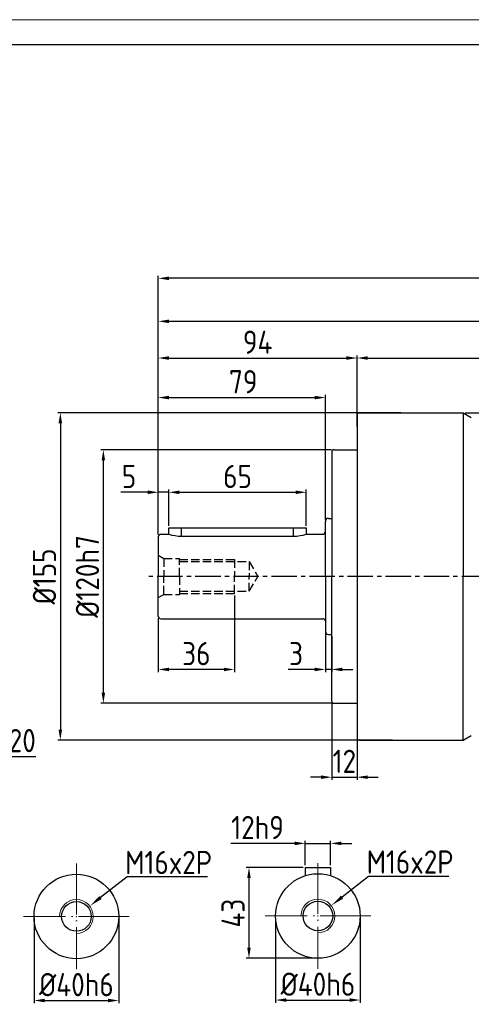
# Model space of a CAD drawing. Header units: millimetres. Extents: x 7053 to 8260, y -521 to 182.
# Tile 8 of 14: x 7320 to 7534, y -285 to 182. Entities that reach past the tile are written whole.
import ezdxf

# ---------------------------------------------------------------- set-up
doc = ezdxf.new("R2010")
doc.units = ezdxf.units.MM
for name, pattern in [('ACAD_ISO04W100', [30, 24, -3, 0, -3]), ('JIS_02_4.0', [5.5, 4, -1.5]), ('点画线', [18, 12, -2, 2, -2])]:
    doc.linetypes.add(name, pattern=pattern)
for name, color, linetype, lineweight in [('6文字层', 3, 'Continuous', 35), ('中心线', 7, 'ACAD_ISO04W100', 0), ('中心线01', 7, 'JIS_02_4.0', 0), ('图框_外框线', 7, 'Continuous', 18), ('粗实线', 7, 'Continuous', 40), ('细实线', 7, 'Continuous', 18)]:
    doc.layers.add(name, color=color, linetype=linetype, lineweight=lineweight)
doc.layers.add('7中心线层', color=7, linetype='点画线')
doc.styles.add('工程字', font='gbenor.shx', dxfattribs={"bigfont": 'gbcbig.shx'})
doc.dimstyles.new('DIMSTYLE_17', dxfattribs={"dimtxt": 8, "dimasz": 12, "dimexe": 0.18, "dimexo": 1, "dimgap": 1, "dimtad": 1, "dimtih": 1, "dimtoh": 1, "dimdec": 3, "dimdsep": 46, "dimtxsty": 'Standard', "dimblk": '_FILLED', "dimblk1": '_FILLED', "dimblk2": '_FILLED', "dimcen": 0.09, "dimadec": 0, "dimazin": 0, "dimtol": 1, "dimtp": 0.1, "dimtm": 0.1, "dimtfac": 0.7, "dimtdec": 3, "dimtofl": 0, "dimtmove": 0, "dimatfit": 3, "dimldrblk": '_FILLED', "dimfxl": 1, "dimtolj": 1, "dimarcsym": 0})
doc.dimstyles.new('ISO-25', dxfattribs={"dimtxt": 11, "dimasz": 5, "dimexe": 1.25, "dimexo": 1, "dimgap": 2, "dimtad": 1, "dimtxsty": '工程字', "dimcen": 2, "dimadec": 0, "dimazin": 0, "dimtfac": 1, "dimtmove": 0, "dimatfit": 3, "dimfxl": 1, "dimarcsym": 0})

# ---------------------------------------------------------------- blocks, each defined once
blk = doc.blocks.new('*D79')
at = {"layer": '6文字层', "color": 0, "lineweight": -2}
for p, q in [((7479.66, -11.08), (7479.66, 22.58)), ((7484.66, 21.33), (7680.16, 21.33)), ((7685.16, -81.08), (7685.16, 22.58))]:
    blk.add_line(p, q, dxfattribs=at)
at = {"layer": '6文字层', "color": 0}
for points in [[(7484.66, 22.16), (7484.66, 20.49), (7479.66, 21.33)], [(7680.16, 20.49), (7680.16, 22.16), (7685.16, 21.33)]]:
    blk.add_solid(points, dxfattribs=at)
at = {"layer": 'Defpoints', "color": 0}
for p in [(7685.16, 21.33), (7479.66, -12.08), (7685.16, -82.08)]:
    blk.add_point(p, dxfattribs=at)
at = {"layer": '6文字层', "color": 0, "insert": (7582.41, 29.51), "char_height": 11, "attachment_point": 5, "style": '工程字'}
blk.add_mtext('205,5', dxfattribs=at)
blk = doc.blocks.new('*D80')
at = {"layer": '6文字层', "color": 0, "lineweight": -2}
for p, q in [((7385.66, -62.28), (7385.66, 39.94)), ((7737.66, 38.69), (7390.66, 38.69)), ((7742.66, -141.58), (7742.66, 39.94))]:
    blk.add_line(p, q, dxfattribs=at)
at = {"layer": '6文字层', "color": 0}
for points in [[(7390.66, 39.52), (7390.66, 37.86), (7385.66, 38.69)], [(7737.66, 37.86), (7737.66, 39.52), (7742.66, 38.69)]]:
    blk.add_solid(points, dxfattribs=at)
at = {"layer": 'Defpoints', "color": 0}
for p in [(7385.66, 38.69), (7385.66, -63.28), (7742.66, -142.58)]:
    blk.add_point(p, dxfattribs=at)
at = {"layer": '6文字层', "color": 0, "insert": (7564.16, 46.19), "char_height": 11, "attachment_point": 5, "style": '工程字'}
blk.add_mtext('357', dxfattribs=at)
blk = doc.blocks.new('*D82')
at = {"layer": '6文字层', "color": 0, "lineweight": -2}
for p, q in [((7450.15, -208.45), (7420.03, -208.45)), ((7455.15, -218.83), (7455.15, -207.2)), ((7455.15, -208.45), (7467.15, -208.45)), ((7467.15, -218.83), (7467.15, -207.2)), ((7472.15, -208.45), (7477.15, -208.45))]:
    blk.add_line(p, q, dxfattribs=at)
at = {"layer": '6文字层', "color": 0}
for points in [[(7450.15, -209.29), (7450.15, -207.62), (7455.15, -208.45)], [(7472.15, -207.62), (7472.15, -209.29), (7467.15, -208.45)]]:
    blk.add_solid(points, dxfattribs=at)
at = {"layer": 'Defpoints', "color": 0}
for p in [(7467.15, -208.45), (7455.15, -219.83), (7467.15, -219.83)]:
    blk.add_point(p, dxfattribs=at)
at = {"layer": '6文字层', "color": 0, "insert": (7432.59, -200.95), "char_height": 11, "attachment_point": 5, "style": '工程字'}
blk.add_mtext('12h9', dxfattribs=at)
blk = doc.blocks.new('*D83')
at = {"layer": '6文字层', "color": 0, "lineweight": -2}
for p, q in [((7454.15, -219.83), (7427.29, -219.83)), ((7428.54, -224.83), (7428.54, -257.83)), ((7460.15, -262.83), (7427.29, -262.83))]:
    blk.add_line(p, q, dxfattribs=at)
at = {"layer": '6文字层', "color": 0}
for points in [[(7429.38, -224.83), (7427.71, -224.83), (7428.54, -219.83)], [(7427.71, -257.83), (7429.38, -257.83), (7428.54, -262.83)]]:
    blk.add_solid(points, dxfattribs=at)
at = {"layer": 'Defpoints', "color": 0}
for p in [(7455.15, -219.83), (7428.54, -262.83), (7461.15, -262.83)]:
    blk.add_point(p, dxfattribs=at)
at = {"layer": '6文字层', "color": 0, "insert": (7421.04, -241.47), "char_height": 11, "attachment_point": 5, "rotation": 90, "style": '工程字'}
blk.add_mtext('43', dxfattribs=at)
blk = doc.blocks.new('*D84')
at = {"layer": '6文字层', "color": 0, "lineweight": -2}
for p, q in [((7441.15, -243.83), (7441.15, -283.87)), ((7481.15, -243.83), (7481.15, -283.87)), ((7446.15, -282.62), (7476.15, -282.62))]:
    blk.add_line(p, q, dxfattribs=at)
at = {"layer": '6文字层', "color": 0}
for points in [[(7446.15, -281.79), (7446.15, -283.45), (7441.15, -282.62)], [(7476.15, -283.45), (7476.15, -281.79), (7481.15, -282.62)]]:
    blk.add_solid(points, dxfattribs=at)
at = {"layer": 'Defpoints', "color": 0}
for p in [(7441.15, -242.83), (7481.15, -242.83), (7481.15, -282.62)]:
    blk.add_point(p, dxfattribs=at)
at = {"layer": '6文字层', "color": 0, "insert": (7461.15, -275.12), "char_height": 11, "attachment_point": 5, "style": '工程字'}
blk.add_mtext('%%C40h6', dxfattribs=at)
blk = doc.blocks.new('_FILLED')
at = {"color": 0, "linetype": 'ByBlock'}
blk.add_solid([(0, 0), (-1, 0.133), (-1, -0.133)], dxfattribs=at)
blk = doc.blocks.new('*D85')
at = {"layer": '6文字层', "color": 0, "linetype": 'Continuous', "lineweight": -2}
for p, q in [((7485.12, -224.08), (7472.57, -233.9)), ((7523.09, -224.08), (7485.12, -224.08)), ((7461.06, -242.83), (7461.24, -242.83)), ((7461.15, -242.92), (7461.15, -242.74))]:
    blk.add_line(p, q, dxfattribs=at)
at = {"layer": 'Defpoints', "color": 0}
for p in [(7467.45, -237.9), (7454.84, -247.76)]:
    blk.add_point(p, dxfattribs=at)
at = {"layer": '6文字层', "color": 0, "lineweight": -2, "xscale": 6.5, "yscale": 6.5, "zscale": 6.5, "rotation": 218.0258857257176}
blk.add_blockref('_FILLED', (7467.45, -237.9), dxfattribs=at)
at = {"layer": '6文字层', "color": 0, "insert": (7504.75, -217.28), "char_height": 9, "attachment_point": 5, "style": '工程字'}
blk.add_mtext('\\A1;{\\H1.222222x;M16x2P}', dxfattribs=at)
blk = doc.blocks.new('*D86')
at = {"layer": '6文字层', "color": 0, "lineweight": -2}
for p, q in [((7326.94, -244.05), (7326.94, -284.08)), ((7366.94, -244.05), (7366.94, -284.08)), ((7331.94, -282.83), (7361.94, -282.83))]:
    blk.add_line(p, q, dxfattribs=at)
at = {"layer": '6文字层', "color": 0}
for points in [[(7331.94, -282), (7331.94, -283.67), (7326.94, -282.83)], [(7361.94, -283.67), (7361.94, -282), (7366.94, -282.83)]]:
    blk.add_solid(points, dxfattribs=at)
at = {"layer": 'Defpoints', "color": 0}
for p in [(7326.94, -243.05), (7366.94, -243.05), (7366.94, -282.83)]:
    blk.add_point(p, dxfattribs=at)
at = {"layer": '6文字层', "color": 0, "insert": (7346.94, -275.33), "char_height": 11, "attachment_point": 5, "style": '工程字'}
blk.add_mtext('%%C40h6', dxfattribs=at)
blk = doc.blocks.new('*D87')
at = {"layer": '6文字层', "color": 0, "linetype": 'Continuous', "lineweight": -2}
for p, q in [((7370.92, -224.3), (7358.36, -234.11)), ((7408.88, -224.3), (7370.92, -224.3)), ((7346.85, -243.05), (7347.03, -243.05)), ((7346.94, -243.14), (7346.94, -242.96))]:
    blk.add_line(p, q, dxfattribs=at)
at = {"layer": 'Defpoints', "color": 0}
for p in [(7353.24, -238.12), (7340.64, -247.98)]:
    blk.add_point(p, dxfattribs=at)
at = {"layer": '6文字层', "color": 0, "lineweight": -2, "xscale": 6.5, "yscale": 6.5, "zscale": 6.5, "rotation": 218.0258857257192}
blk.add_blockref('_FILLED', (7353.24, -238.12), dxfattribs=at)
at = {"layer": '6文字层', "color": 0, "insert": (7390.55, -217.5), "char_height": 9, "attachment_point": 5, "style": '工程字'}
blk.add_mtext('\\A1;{\\H1.222222x;M16x2P}', dxfattribs=at)
blk = doc.blocks.new('*D91')
at = {"layer": '6文字层', "color": 0, "lineweight": -2}
for p, q in [((7260.88, -134.35), (7260.88, -168.54)), ((7268.88, -134.35), (7268.88, -168.54)), ((7255.88, -167.29), (7250.88, -167.29)), ((7260.88, -167.29), (7268.88, -167.29)), ((7273.88, -167.29), (7327.81, -167.29))]:
    blk.add_line(p, q, dxfattribs=at)
at = {"layer": '6文字层', "color": 0}
for points in [[(7255.88, -168.12), (7255.88, -166.46), (7260.88, -167.29)], [(7273.88, -166.46), (7273.88, -168.12), (7268.88, -167.29)]]:
    blk.add_solid(points, dxfattribs=at)
at = {"layer": 'Defpoints', "color": 0}
for p in [(7260.88, -133.35), (7268.88, -133.35), (7268.88, -167.29)]:
    blk.add_point(p, dxfattribs=at)
at = {"layer": '6文字层', "color": 0, "insert": (7303.34, -159.79), "char_height": 11, "attachment_point": 5, "style": '工程字'}
blk.add_mtext('4-M8x20', dxfattribs=at)
blk = doc.blocks.new('*D100')
at = {"layer": '6文字层', "color": 0, "lineweight": -2}
for p, q in [((7530.77, -4.58), (7834.23, -4.58)), ((7832.98, -9.58), (7832.98, -212.58)), ((7750.35, -217.58), (7834.23, -217.58))]:
    blk.add_line(p, q, dxfattribs=at)
at = {"layer": '6文字层', "color": 0}
for points in [[(7833.81, -9.58), (7832.15, -9.58), (7832.98, -4.58)], [(7832.15, -212.58), (7833.81, -212.58), (7832.98, -217.58)]]:
    blk.add_solid(points, dxfattribs=at)
at = {"layer": 'Defpoints', "color": 0}
for p in [(7529.77, -4.58), (7749.35, -217.58), (7832.98, -217.58)]:
    blk.add_point(p, dxfattribs=at)
at = {"layer": '6文字层', "color": 0, "insert": (7825.48, -111.08), "char_height": 11, "attachment_point": 5, "rotation": 90, "style": '工程字'}
blk.add_mtext('213', dxfattribs=at)
blk = doc.blocks.new('*D101')
at = {"layer": '6文字层', "color": 0, "lineweight": -2}
for p, q in [((7385.66, -62.28), (7385.66, 60.31)), ((7745.16, 59.06), (7390.66, 59.06)), ((7750.16, -175.38), (7750.16, 60.31))]:
    blk.add_line(p, q, dxfattribs=at)
at = {"layer": '6文字层', "color": 0}
for points in [[(7390.66, 59.89), (7390.66, 58.22), (7385.66, 59.06)], [(7745.16, 58.22), (7745.16, 59.89), (7750.16, 59.06)]]:
    blk.add_solid(points, dxfattribs=at)
at = {"layer": 'Defpoints', "color": 0}
for p in [(7385.66, 59.06), (7385.66, -63.28), (7750.16, -176.38)]:
    blk.add_point(p, dxfattribs=at)
at = {"layer": '6文字层', "color": 0, "insert": (7567.91, 67.24), "char_height": 11, "attachment_point": 5, "style": '工程字'}
blk.add_mtext('364,5', dxfattribs=at)
blk = doc.blocks.new('*D102')
at = {"layer": '6文字层', "color": 0, "lineweight": -2}
for p, q in [((7467.46, -22.08), (7358.44, -22.08)), ((7359.69, -137.08), (7359.69, -27.08)), ((7467.66, -142.08), (7358.44, -142.08))]:
    blk.add_line(p, q, dxfattribs=at)
at = {"layer": '6文字层', "color": 0}
for points in [[(7360.53, -27.08), (7358.86, -27.08), (7359.69, -22.08)], [(7358.86, -137.08), (7360.53, -137.08), (7359.69, -142.08)]]:
    blk.add_solid(points, dxfattribs=at)
at = {"layer": 'Defpoints', "color": 0}
for p in [(7359.69, -22.08), (7468.46, -22.08), (7468.66, -142.08)]:
    blk.add_point(p, dxfattribs=at)
at = {"layer": '6文字层', "color": 0, "insert": (7352.19, -82.08), "char_height": 11, "attachment_point": 5, "rotation": 90, "style": '工程字'}
blk.add_mtext('%%C120h7', dxfattribs=at)
blk = doc.blocks.new('*D103')
at = {"layer": '6文字层', "color": 0, "lineweight": -2}
for p, q in [((7385.66, -62.28), (7385.66, -40.99)), ((7390.66, -58.08), (7390.66, -40.99)), ((7380.66, -42.24), (7368, -42.24)), ((7390.66, -42.24), (7385.66, -42.24)), ((7395.66, -42.24), (7400.66, -42.24))]:
    blk.add_line(p, q, dxfattribs=at)
at = {"layer": '6文字层', "color": 0}
for points in [[(7380.66, -43.07), (7380.66, -41.4), (7385.66, -42.24)], [(7395.66, -41.4), (7395.66, -43.07), (7390.66, -42.24)]]:
    blk.add_solid(points, dxfattribs=at)
at = {"layer": 'Defpoints', "color": 0}
for p in [(7385.66, -42.24), (7390.66, -59.08), (7385.66, -63.28)]:
    blk.add_point(p, dxfattribs=at)
at = {"layer": '6文字层', "color": 0, "insert": (7371.83, -34.74), "char_height": 11, "attachment_point": 5, "style": '工程字'}
blk.add_mtext('5', dxfattribs=at)
blk = doc.blocks.new('*D104')
at = {"layer": '6文字层', "color": 0, "lineweight": -2}
for p, q in [((7390.66, -58.08), (7390.66, -40.99)), ((7455.66, -58.08), (7455.66, -40.99)), ((7395.66, -42.24), (7450.66, -42.24))]:
    blk.add_line(p, q, dxfattribs=at)
at = {"layer": '6文字层', "color": 0}
for points in [[(7395.66, -41.4), (7395.66, -43.07), (7390.66, -42.24)], [(7450.66, -43.07), (7450.66, -41.4), (7455.66, -42.24)]]:
    blk.add_solid(points, dxfattribs=at)
at = {"layer": 'Defpoints', "color": 0}
for p in [(7455.66, -42.24), (7390.66, -59.08), (7455.66, -59.08)]:
    blk.add_point(p, dxfattribs=at)
at = {"layer": '6文字层', "color": 0, "insert": (7423.16, -34.74), "char_height": 11, "attachment_point": 5, "style": '工程字'}
blk.add_mtext('65', dxfattribs=at)
blk = doc.blocks.new('*D105')
at = {"layer": '6文字层', "color": 0, "lineweight": -2}
for p, q in [((7385.66, -62.28), (7385.66, 3.85)), ((7390.66, 2.6), (7459.66, 2.6)), ((7464.66, -55.08), (7464.66, 3.85))]:
    blk.add_line(p, q, dxfattribs=at)
at = {"layer": '6文字层', "color": 0}
for points in [[(7390.66, 3.43), (7390.66, 1.76), (7385.66, 2.6)], [(7459.66, 1.76), (7459.66, 3.43), (7464.66, 2.6)]]:
    blk.add_solid(points, dxfattribs=at)
at = {"layer": 'Defpoints', "color": 0}
for p in [(7464.66, 2.6), (7464.66, -56.08), (7385.66, -63.28)]:
    blk.add_point(p, dxfattribs=at)
at = {"layer": '6文字层', "color": 0, "insert": (7425.84, 10.1), "char_height": 11, "attachment_point": 5, "style": '工程字'}
blk.add_mtext('79', dxfattribs=at)
blk = doc.blocks.new('*D106')
at = {"layer": '6文字层', "color": 0, "lineweight": -2}
for p, q in [((7385.66, -62.28), (7385.66, 22.58)), ((7390.66, 21.33), (7474.66, 21.33)), ((7479.66, -7.74), (7479.66, 22.58))]:
    blk.add_line(p, q, dxfattribs=at)
at = {"layer": '6文字层', "color": 0}
for points in [[(7390.66, 22.16), (7390.66, 20.49), (7385.66, 21.33)], [(7474.66, 20.49), (7474.66, 22.16), (7479.66, 21.33)]]:
    blk.add_solid(points, dxfattribs=at)
at = {"layer": 'Defpoints', "color": 0}
for p in [(7479.66, 21.33), (7479.66, -8.74), (7385.66, -63.28)]:
    blk.add_point(p, dxfattribs=at)
at = {"layer": '6文字层', "color": 0, "insert": (7432.66, 28.83), "char_height": 11, "attachment_point": 5, "style": '工程字'}
blk.add_mtext('94', dxfattribs=at)
blk = doc.blocks.new('*D107')
at = {"layer": '6文字层', "color": 0, "lineweight": -2}
for p, q in [((7421.66, -91.08), (7421.66, -127.36)), ((7385.66, -101.88), (7385.66, -127.36)), ((7416.66, -126.11), (7390.66, -126.11))]:
    blk.add_line(p, q, dxfattribs=at)
at = {"layer": '6文字层', "color": 0}
for points in [[(7390.66, -125.28), (7390.66, -126.95), (7385.66, -126.11)], [(7416.66, -126.95), (7416.66, -125.28), (7421.66, -126.11)]]:
    blk.add_solid(points, dxfattribs=at)
at = {"layer": 'Defpoints', "color": 0}
for p in [(7421.66, -90.08), (7385.66, -100.88), (7385.66, -126.11)]:
    blk.add_point(p, dxfattribs=at)
at = {"layer": '6文字层', "color": 0, "insert": (7403.66, -118.61), "char_height": 11, "attachment_point": 5, "style": '工程字'}
blk.add_mtext('36', dxfattribs=at)
blk = doc.blocks.new('*D108')
at = {"layer": '6文字层', "color": 0, "lineweight": -2}
for p, q in [((7464.66, -109.08), (7464.66, -127.36)), ((7467.66, -110.58), (7467.66, -127.36)), ((7459.66, -126.11), (7447, -126.11)), ((7467.66, -126.11), (7464.66, -126.11)), ((7472.66, -126.11), (7477.66, -126.11))]:
    blk.add_line(p, q, dxfattribs=at)
at = {"layer": '6文字层', "color": 0}
for points in [[(7459.66, -126.95), (7459.66, -125.28), (7464.66, -126.11)], [(7472.66, -125.28), (7472.66, -126.95), (7467.66, -126.11)]]:
    blk.add_solid(points, dxfattribs=at)
at = {"layer": 'Defpoints', "color": 0}
for p in [(7464.66, -108.08), (7467.66, -109.58), (7464.66, -126.11)]:
    blk.add_point(p, dxfattribs=at)
at = {"layer": '6文字层', "color": 0, "insert": (7450.83, -118.61), "char_height": 11, "attachment_point": 5, "style": '工程字'}
blk.add_mtext('3', dxfattribs=at)
blk = doc.blocks.new('*D109')
at = {"layer": '6文字层', "color": 0, "lineweight": -2}
for p, q in [((7467.66, -142.08), (7467.66, -178.36)), ((7479.66, -143.08), (7479.66, -178.36)), ((7462.66, -177.11), (7457.66, -177.11)), ((7467.66, -177.11), (7479.66, -177.11)), ((7484.66, -177.11), (7489.66, -177.11))]:
    blk.add_line(p, q, dxfattribs=at)
at = {"layer": '6文字层', "color": 0}
for points in [[(7462.66, -177.95), (7462.66, -176.28), (7467.66, -177.11)], [(7484.66, -176.28), (7484.66, -177.95), (7479.66, -177.11)]]:
    blk.add_solid(points, dxfattribs=at)
at = {"layer": 'Defpoints', "color": 0}
for p in [(7467.66, -141.08), (7479.66, -142.08), (7479.66, -177.11)]:
    blk.add_point(p, dxfattribs=at)
at = {"layer": '6文字层', "color": 0, "insert": (7473.66, -169.61), "char_height": 11, "attachment_point": 5, "style": '工程字'}
blk.add_mtext('12', dxfattribs=at)
blk = doc.blocks.new('*D110')
at = {"layer": '6文字层', "color": 0, "lineweight": -2}
for p, q in [((7500.38, -4.58), (7338.1, -4.58)), ((7339.35, -9.58), (7339.35, -154.58)), ((7496.44, -159.58), (7338.1, -159.58))]:
    blk.add_line(p, q, dxfattribs=at)
at = {"layer": '6文字层', "color": 0}
for points in [[(7340.18, -9.58), (7338.51, -9.58), (7339.35, -4.58)], [(7338.51, -154.58), (7340.18, -154.58), (7339.35, -159.58)]]:
    blk.add_solid(points, dxfattribs=at)
at = {"layer": 'Defpoints', "color": 0}
for p in [(7501.38, -4.58), (7339.35, -159.58), (7497.44, -159.58)]:
    blk.add_point(p, dxfattribs=at)
at = {"layer": '6文字层', "color": 0, "insert": (7331.85, -82.08), "char_height": 11, "attachment_point": 5, "rotation": 90, "style": '工程字'}
blk.add_mtext('%%C155', dxfattribs=at)

msp = doc.modelspace()

# ---------------------------------------------------------------- linework, layer by layer
at = {"layer": '7中心线层'}
msp.add_line((7685.164, -82.0803), (7379.4948, -82.0803), dxfattribs=at)
at = {"layer": '中心线', "color": 0}
for p, q in [((7346.9415, -218.047), (7346.9415, -268.047)), ((7461.1455, -217.831), (7461.1455, -267.831)), ((7371.9415, -243.047), (7321.9415, -243.047)), ((7486.1455, -242.831), (7436.1455, -242.831))]:
    msp.add_line(p, q, dxfattribs=at)
at = {"layer": '中心线01', "color": 0, "lineweight": 25}
for p, q in [((7385.664, -72.0803), (7388.2621, -73.5803)), ((7388.2621, -73.5803), (7388.2621, -82.0803)), ((7388.2621, -73.5803), (7395.664, -73.5803)), ((7395.664, -82.0803), (7395.664, -73.5803)), ((7395.664, -74.0803), (7421.664, -74.0803)), ((7421.664, -74.0803), (7421.664, -82.0803)), ((7395.664, -75.0803), (7428.664, -75.0803)), ((7428.664, -75.0803), (7428.664, -82.0803)), ((7428.664, -75.0803), (7432.7055, -82.0803)), ((7388.2621, -90.5803), (7388.2621, -82.0803)), ((7395.664, -82.0803), (7395.664, -90.5803)), ((7421.664, -90.0803), (7421.664, -82.0803)), ((7428.664, -89.0803), (7428.664, -82.0803)), ((7428.664, -89.0803), (7432.7055, -82.0803)), ((7385.664, -92.0803), (7388.2621, -90.5803)), ((7388.2621, -90.5803), (7395.664, -90.5803)), ((7395.664, -89.0803), (7428.664, -89.0803)), ((7395.664, -90.0803), (7421.664, -90.0803))]:
    msp.add_line(p, q, dxfattribs=at)
at = {"layer": '图框_外框线', "color": 3}
msp.add_lwpolyline([(7067.5521, -521.3991), (8061.5534, -521.3991), (8061.5534, 181.5018), (7067.5521, 181.5018)], close=True, dxfattribs=at)
at = {"layer": '图框_外框线', "color": 3, "lineweight": 25}
msp.add_lwpolyline([(7126.7188, -509.5658), (8049.72, -509.5658), (8049.72, 169.6684), (7126.7188, 169.6684)], close=True, dxfattribs=at)
at = {"layer": '粗实线', "lineweight": 30}
for p, q in [((7480.664, -4.5803), (7529.7669, -4.5803)), ((7529.7669, -4.5803), (7533.664, -6.8303)), ((7529.7669, -4.5803), (7529.7669, -82.0803)), ((7467.664, -23.0787), (7467.664, -82.0803)), ((7468.664, -22.0803), (7479.664, -22.0803)), ((7466.164, -54.5803), (7467.664, -54.5803)), ((7390.6645, -62.0803), (7390.6645, -59.0803)), ((7390.6645, -59.0803), (7455.6645, -59.0803)), ((7396.6645, -63.0015), (7396.6645, -59.0803)), ((7449.6645, -63.0015), (7449.6645, -59.0803)), ((7455.6645, -59.0803), (7455.6645, -62.0803)), ((7464.664, -82.0804), (7464.664, -56.0803)), ((7385.664, -63.2803), (7385.664, -82.0803)), ((7386.864, -62.0803), (7390.6646, -62.0803)), ((7396.6645, -63.0015), (7449.6645, -63.0015)), ((7455.6646, -62.0803), (7463.464, -62.0803)), ((7385.664, -100.8803), (7385.664, -82.0803)), ((7464.664, -82.0802), (7464.664, -108.0803)), ((7467.664, -141.082), (7467.664, -82.0803)), ((7529.7669, -159.5803), (7529.7669, -82.0803)), ((7386.864, -102.0803), (7463.464, -102.0803)), ((7466.164, -109.5803), (7467.664, -109.5803)), ((7468.664, -142.0803), (7479.664, -142.0803)), ((7529.7669, -159.5803), (7533.664, -157.3303)), ((7480.664, -159.5803), (7529.7669, -159.5803)), ((7455.1455, -219.831), (7467.1455, -219.831)), ((7455.1455, -219.831), (7455.1455, -223.7522)), ((7467.1455, -219.831), (7467.1455, -223.7522))]:
    msp.add_line(p, q, dxfattribs=at)
at = {"layer": '粗实线', "color": 0, "lineweight": 30}
msp.add_line((7479.664, -5.5804), (7479.664, -158.5803), dxfattribs=at)
at = {"layer": '粗实线', "lineweight": 30}
for centre, radius in [((7346.9415, -243.047), 20), ((7461.1455, -242.831), 20), ((7346.9415, -243.047), 7), ((7461.1455, -242.831), 7)]:
    msp.add_circle(centre, radius, dxfattribs=at)
for centre, radius, start, end in [((7480.664, -5.5803), 1, 90, 180), ((7468.664, -23.0803), 1, 90, 180), ((7466.164, -56.0803), 1.5, 90, 180), ((7386.864, -63.2803), 1.2, 90, 180), ((7396.7963, -42.1425), 20.8594, 252.905262, 269.637919), ((7449.5327, -42.1424), 20.8596, 270.362116, 287.095472), ((7463.464, -60.8803), 1.2, 270, 0), ((7386.864, -100.8803), 1.2, 180, 270), ((7463.464, -103.2803), 1.2, 0, 90), ((7466.164, -108.0803), 1.5, 180, 270), ((7468.664, -141.0803), 1, 180, 270), ((7480.664, -158.5803), 1, 180, 270)]:
    msp.add_arc(centre, radius, start, end, dxfattribs=at)
at = {"layer": '细实线', "color": 0}
for centre in [(7346.9415, -243.047), (7461.1455, -242.831)]:
    msp.add_arc(centre, 8, 270, 180, dxfattribs=at)

# ---------------------------------------------------------------- dimensions: what is measured, and where the dimension line sits
at = {"layer": '6文字层'}
for base, p1, p2, picture, middle in [((7385.664, 59.0556), (7750.164, -176.3803), (7385.664, -63.2803), '*D101', (7567.914, 67.2431)), ((7685.164, 21.3257), (7479.664, -12.0803), (7685.164, -82.0803), '*D79', (7582.414, 29.5132)), ((7385.664, -42.2369), (7390.6645, -59.0803), (7385.664, -63.2803), '*D103', (7371.8307, -34.7369)), ((7455.6645, -42.2369), (7390.6645, -59.0803), (7455.6645, -59.0803), '*D104', (7423.1645, -34.7369)), ((7385.664, -126.1147), (7421.664, -90.0803), (7385.664, -100.8803), '*D107', (7403.664, -118.6147)), ((7464.664, -126.1147), (7467.664, -109.5803), (7464.664, -108.0803), '*D108', (7450.8307, -118.6147))]:
    dim = msp.add_linear_dim(base=base, p1=p1, p2=p2, dimstyle='ISO-25', dxfattribs=at)
    dim.commit()
    dim.dimension.update_dxf_attribs({"geometry": picture, "text_midpoint": middle})
for base, p1, p2, picture, middle in [((7385.664, 38.6902), (7742.664, -142.5803), (7385.664, -63.2803), '*D80', (7564.164, 38.6902)), ((7479.664, 21.3257), (7385.664, -63.2803), (7479.664, -8.7375), '*D106', (7432.664, 21.3257)), ((7464.664, 2.5981), (7385.664, -63.2803), (7464.664, -56.0803), '*D105', (7425.8449, 2.5981))]:
    dim = msp.add_linear_dim(base=base, p1=p1, p2=p2, dimstyle='ISO-25', dxfattribs=at)
    dim.commit()
    dim.dimension.update_dxf_attribs({"geometry": picture, "text_midpoint": middle, "dimtype": 160})
dim = msp.add_linear_dim(base=(7339.3481, -159.5803), p1=(7501.3808, -4.5803), p2=(7497.4375, -159.5803), angle=90, text='%%C<>', dimstyle='ISO-25', override={"dimtxsty": '工程字'}, dxfattribs=at)
dim.commit()
dim.dimension.update_dxf_attribs({"geometry": '*D110', "text_midpoint": (7339.3481, -82.0803), "dimtype": 160})
dim = msp.add_linear_dim(base=(7832.9815, -217.58), p1=(7529.7669, -4.5803), p2=(7749.3506, -217.58), angle=90, dimstyle='ISO-25', dxfattribs=at)
dim.commit()
dim.dimension.update_dxf_attribs({"geometry": '*D100', "text_midpoint": (7825.4815, -111.0801)})
dim = msp.add_linear_dim(base=(7359.6935, -22.0802), p1=(7468.664, -142.0803), p2=(7468.464, -22.0802), angle=90, text='%%C<>h7', dimstyle='ISO-25', dxfattribs=at)
dim.commit()
dim.dimension.update_dxf_attribs({"geometry": '*D102', "text_midpoint": (7359.6935, -82.0803), "dimtype": 160})
for base, p1, p2, text, override, picture, middle in [((7268.8828, -167.2904), (7260.8828, -133.3456), (7268.8828, -133.3456), '4-M<>x20', {"dimtxt": 11, "dimtxsty": '工程字'}, '*D91', (7303.3447, -167.2904)), ((7467.1455, -208.4545), (7455.1455, -219.831), (7467.1455, -219.831), '<>h9', {"dimtxsty": '工程字'}, '*D82', (7432.5873, -208.4545)), ((7366.9415, -282.8346), (7326.9415, -243.047), (7366.9415, -243.047), '%%C<>h6', {"dimtxsty": '工程字'}, '*D86', (7346.9415, -282.8346)), ((7481.1455, -282.6186), (7441.1455, -242.831), (7481.1455, -242.831), '%%C<>h6', {"dimtxsty": '工程字'}, '*D84', (7461.1455, -282.6186))]:
    dim = msp.add_linear_dim(base=base, p1=p1, p2=p2, text=text, dimstyle='ISO-25', override=override, dxfattribs=at)
    dim.commit()
    dim.dimension.update_dxf_attribs({"geometry": picture, "text_midpoint": middle, "dimtype": 160})
dim = msp.add_linear_dim(base=(7479.664, -177.1133), p1=(7467.664, -141.0803), p2=(7479.664, -142.0803), dimstyle='ISO-25', override={"dimtxsty": '工程字'}, dxfattribs=at)
dim.commit()
dim.dimension.update_dxf_attribs({"geometry": '*D109', "text_midpoint": (7473.664, -177.1133), "dimtype": 160})
at = {"layer": '6文字层', "linetype": 'Continuous'}
for p1, p2, picture, middle in [((7340.6396, -247.9752), (7353.2434, -238.1189), '*D87', (7390.5499, -224.2982)), ((7454.8436, -247.7591), (7467.4473, -237.9029), '*D85', (7504.7538, -224.0822))]:
    dim = msp.add_diameter_dim_2p(p1=p1, p2=p2, text='{\\H1.222222x;M16x2P}', dimstyle='DIMSTYLE_17', override={"dimtxt": 9, "dimasz": 6.5, "dimgap": 1.3, "dimtxsty": '工程字', "dimtol": 0}, dxfattribs=at)
    dim.commit()
    dim.dimension.update_dxf_attribs({"geometry": picture, "text_midpoint": middle, "dimtype": 163})
at = {"layer": '6文字层'}
dim = msp.add_linear_dim(base=(7428.5427, -262.831), p1=(7455.1455, -219.831), p2=(7461.1455, -262.831), angle=90, dimstyle='ISO-25', override={"dimtxsty": '工程字'}, dxfattribs=at)
dim.commit()
dim.dimension.update_dxf_attribs({"geometry": '*D83', "text_midpoint": (7428.5427, -241.4734), "dimtype": 160})

doc.saveas('drawing.dxf')
